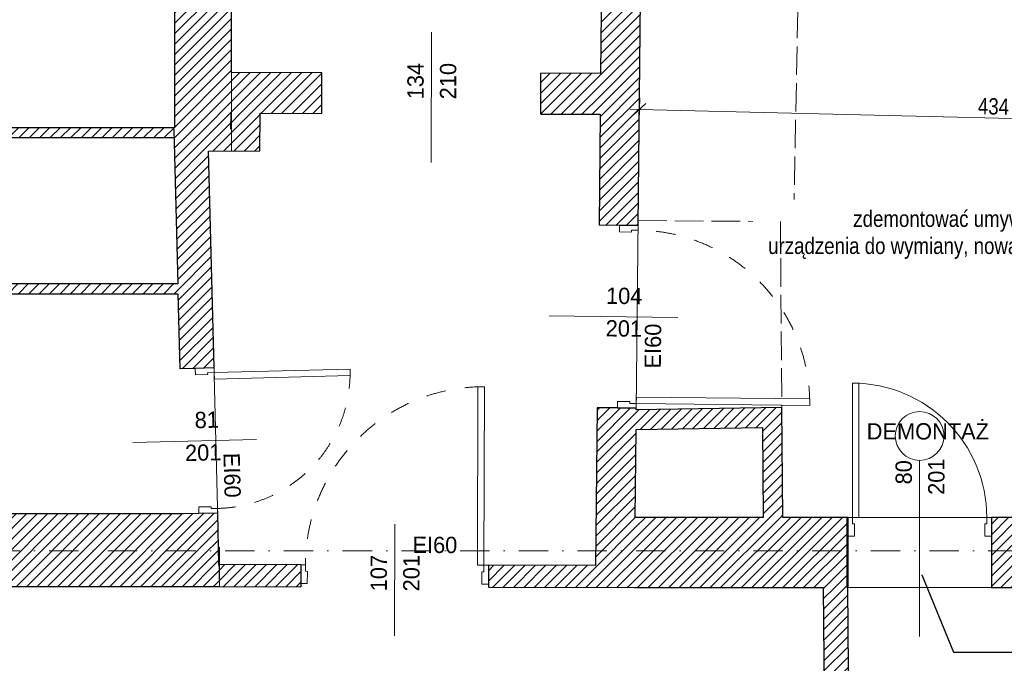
# Model space of a CAD drawing. Header units: millimetres. Extents: x 172139 to 266886, y 98118 to 138225.
# Tile 43 of 123: x 204015 to 210056, y 114683 to 118631. Entities that reach past the tile are written whole.
import ezdxf
from ezdxf.enums import TextEntityAlignment as Align

# ---------------------------------------------------------------- set-up
doc = ezdxf.new("R2010")
doc.units = ezdxf.units.MM
doc.header["$MEASUREMENT"] = 0
for name, pattern in [('Krawędzie ukryte', [225, 175, -50]), ('Kropki i Kreski', [360, 180, -90, 0, -90]), ('Przerywana', [240, 120, -120]), ('Wipeout_Contour', [1000, 0, -1000])]:
    doc.linetypes.add(name, pattern=pattern)
for name, color, linetype in [('Drzwi ArchiCAD', 7, 'Continuous'), ('Konstrukcja - Siatki mod', 7, 'Continuous'), ('KR_INW', 7, 'Continuous'), ('NAPIS_SODON', 7, 'Continuous'), ('PRZEBUDOWA_WYBURZENIA_DZIAŁOWE', 7, 'Continuous'), ('PRZEBUDOWA_WYBURZENIA_OPIS', 7, 'Continuous'), ('Znaczniki drzwi ArchiCADa', 7, 'Continuous')]:
    doc.layers.add(name, color=color, linetype=linetype)
for name, color, linetype, lineweight in [('Drzwi ArchiCAD_Nr_pióra__1', 7, 'Continuous', 13), ('Drzwi ArchiCAD_Nr_pióra__27', 7, 'Continuous', 25), ('KR_INW_Nr_pióra__1', 7, 'Continuous', 13), ('KR_INW_Nr_pióra__101', 252, 'Continuous', 5), ('KR_INW_Nr_pióra__27', 7, 'Continuous', 25), ('NAPIS_SODON_Nr_pióra__121', 255, 'Continuous', 0), ('PRZEBUDOWA_WYBURZENIA_DZIAŁOWE_Nr_pióra__27', 7, 'Continuous', 25), ('PRZEBUDOWA_WYBURZENIA_OPIS_Nr_pióra__1', 7, 'Continuous', 13), ('STREFA_WYBURZENIA_Nr_pióra__121', 255, 'Continuous', 0), ('Znaczniki drzwi ArchiCADa_Nr_pióra__7', 7, 'Continuous', 13)]:
    doc.layers.add(name, color=color, linetype=linetype, lineweight=lineweight)
for name, color, linetype, lineweight, true_color in [('Drzwi ArchiCAD_Nr_pióra__20', 7, 'Continuous', 13, 0xb00000), ('Konstrukcja - Siatki mod_Nr_pióra__48', 7, 'Continuous', 15, 0xa80f02), ('PRZEBUDOWA_WYBURZENIA_DZIAŁOWE_Nr_pióra__48', 7, 'Continuous', 15, 0xa80f02), ('PRZEBUDOWA_WYBURZENIA_OPIS_Nr_pióra__20', 7, 'Continuous', 13, 0xb00000), ('Znaczniki drzwi ArchiCADa_Nr_pióra__20', 7, 'Continuous', 13, 0xb00000), ('Znaczniki drzwi ArchiCADa_Nr_pióra__48', 7, 'Continuous', 15, 0xa80f02)]:
    doc.layers.add(name, color=color, linetype=linetype, lineweight=lineweight, true_color=true_color)
doc.styles.add('GENERATED_STYLE_1', font='txt')
doc.linetypes.add('X', pattern='A,0,[1,20231130_A.01.3_WYBURZENIA1.Shx,S=2.380952,R=0,X=0,Y=0],-300,0', length=300)
doc.dimstyles.new('GENERATED_STYLE__1', dxfattribs={"dimtxt": 100, "dimasz": 71.25, "dimexe": 0.18, "dimexo": 0, "dimgap": 0.09, "dimtad": 1, "dimdec": 0, "dimlfac": 0.1, "dimzin": 0, "dimdsep": 46, "dimtxsty": 'GENERATED_STYLE_1', "dimblk": 'ARROWHEAD_6', "dimblk1": 'ARROWHEAD_6', "dimblk2": 'ARROWHEAD_6', "dimcen": 0.09, "dimclrd": 256, "dimclre": 256, "dimclrt": 256, "dimadec": 1, "dimazin": 0, "dimtfac": 1, "dimtdec": 4, "dimtmove": 0, "dimatfit": 3, "dimfxl": 0, "dimtolj": 1, "dimtzin": 0, "dimarcsym": 0})
doc.dimstyles.new('GENERATED_STYLE__2', dxfattribs={"dimtxt": 100, "dimasz": 71.25, "dimexe": 0.18, "dimexo": 0, "dimgap": 0.09, "dimtad": 1, "dimtih": 1, "dimtoh": 1, "dimdec": 0, "dimlfac": 0.1, "dimzin": 0, "dimdsep": 46, "dimtxsty": 'GENERATED_STYLE_1', "dimblk": 'ARROWHEAD_6', "dimblk1": 'ARROWHEAD_6', "dimblk2": 'ARROWHEAD_6', "dimcen": 0.09, "dimclrd": 256, "dimclre": 256, "dimclrt": 256, "dimadec": 1, "dimazin": 0, "dimtfac": 1, "dimtdec": 4, "dimtmove": 0, "dimatfit": 3, "dimfxl": 0, "dimtolj": 1, "dimtzin": 0, "dimarcsym": 0})
doc.dimstyles.new('GENERATED_STYLE__3', dxfattribs={"dimtxt": 0.18, "dimasz": 91.2, "dimexe": 0.18, "dimexo": 0.0625, "dimgap": 0.09, "dimtad": 0, "dimtih": 1, "dimtoh": 1, "dimdec": 4, "dimzin": 0, "dimdsep": 46, "dimcen": 0.09, "dimadec": 0, "dimazin": 0, "dimtfac": 1, "dimtdec": 4, "dimtmove": 0, "dimatfit": 3, "dimldrblk": 'ARROWHEAD_5', "dimfxl": 0, "dimtolj": 1, "dimtzin": 0, "dimarcsym": 0})
pattern_1 = [(45, (0, 0), (-31.819804, 31.819804), [])]

# ---------------------------------------------------------------- blocks, each defined once
blk = doc.blocks.new('Strop_2', base_point=(188316, 115154.1))
at = {"layer": 'NAPIS_SODON_Nr_pióra__121', "linetype": 'Continuous', "flags": 128}
blk.add_lwpolyline([(188316, 115154.1), (204667.3, 115154.1), (205241.5, 115154.1), (205242.2, 115154.1), (205242.2, 115394.1), (205241.5, 115154.1), (205174.5, 117823.2), (205315.4, 117824.8), (205315.4, 121145.6), (224463.2, 121145.6)], dxfattribs=at)
blk = doc.blocks.new('Ściana_9', base_point=(209110.2, 113397.6))
at = {"layer": 'KR_INW_Nr_pióra__101', "linetype": 'Continuous'}
h = blk.add_hatch(dxfattribs=at)
h.set_pattern_fill('Cegła_licówka', color=256, style=0, pattern_type=2)
h.set_pattern_definition(pattern_1)
h.paths.add_polyline_path([(209110.2, 113397.6), (209095, 115147.1), (208945, 115147.1), (208960.2, 113397.6)])
at = {"layer": 'KR_INW_Nr_pióra__27', "linetype": 'Continuous', "flags": 128}
for points in [[(208945, 115147.1), (208960.2, 113397.6)], [(209110.2, 113397.6), (209095, 115147.1)]]:
    blk.add_lwpolyline(points, dxfattribs=at)
blk = doc.blocks.new('Ściana_16', base_point=(207790.9, 115577.1))
at = {"layer": 'KR_INW_Nr_pióra__101', "linetype": 'Continuous'}
h = blk.add_hatch(dxfattribs=at)
h.set_pattern_fill('Cegła_licówka', color=256, style=0, pattern_type=2)
h.set_pattern_definition(pattern_1)
h.paths.add_polyline_path([(207786.4, 115147.1), (209091.2, 115147.1), (209091.2, 115577.1), (207790.9, 115577.1)])
at = {"layer": 'KR_INW_Nr_pióra__27', "linetype": 'Continuous', "flags": 128}
for points in [[(208577.2, 115577.1), (207790.9, 115577.1)], [(209091.2, 115577.1), (208697.2, 115577.1)], [(209091.2, 115147.1), (209091.2, 115577.1)], [(207786.4, 115147.1), (208945, 115147.1)]]:
    blk.add_lwpolyline(points, dxfattribs=at)
blk = doc.blocks.new('Drzwi 19_10')
at = {"layer": 'Drzwi ArchiCAD_Nr_pióra__1', "linetype": 'Continuous'}
for p, q in [((492, 0), (492, 1064)), ((492, 1064), (532, 1064)), ((532, 1064), (532, 0)), ((-532, 0), (-560, 0)), ((-560, 0), (-560, -115)), ((-532, -40), (-532, 0)), ((532, 0), (492, 0)), ((560, 0), (532, 0)), ((532, 0), (532, -40)), ((560, -115), (560, 0)), ((-520, -40), (-532, -40)), ((-520, -115), (-520, -40)), ((532, -40), (520, -40)), ((520, -40), (520, -115)), ((-560, -115), (-520, -115)), ((520, -115), (560, -115))]:
    blk.add_line(p, q, dxfattribs=at)
at = {"layer": 'Drzwi ArchiCAD_Nr_pióra__1', "linetype": 'Przerywana'}
blk.add_arc((532, 0), 1064, 90, 180, dxfattribs=at)
at = {"layer": 'Drzwi ArchiCAD_Nr_pióra__27', "linetype": 'Continuous'}
for p, q in [((-560, 0), (-560, -115)), ((560, 0), (560, -115))]:
    blk.add_line(p, q, dxfattribs=at)
blk = doc.blocks.new('Znacznik Wym 19_10')
at = {"layer": 'Znaczniki drzwi ArchiCADa_Nr_pióra__20', "linetype": 'Continuous'}
blk.add_line((0, 250), (0, -540), dxfattribs=at)
at = {"layer": 'Znaczniki drzwi ArchiCADa_Nr_pióra__7', "style": 'GENERATED_STYLE_1'}
for tag, rotation, p in [('AC_MarkerText_2', 90, (-17.6, -161.3)), ('AC_MarkerText_3', 90, (182.4, -161.3)), ('AC_MarkerText_5', 180, (346, 208.9))]:
    blk.add_attdef(tag, text='', height=100, rotation=rotation, dxfattribs=at).set_placement(p, align=Align.BOTTOM_LEFT)
blk = doc.blocks.new('Ściana_26', base_point=(207854.6, 121675.6))
at = {"layer": 'KR_INW_Nr_pióra__101', "linetype": 'Continuous'}
h = blk.add_hatch(dxfattribs=at)
h.set_pattern_fill('Cegła_licówka', color=256, style=0, pattern_type=2)
h.set_pattern_definition(pattern_1)
h.paths.add_polyline_path([(207609, 121145.6), (207569.6, 117369.8), (207694.6, 117368.5), (207809.6, 117367.3), (207849, 121145.6)])
h = blk.add_hatch(dxfattribs=at)
h.set_pattern_fill('Cegła_licówka', color=256, style=0, pattern_type=2)
h.set_pattern_definition(pattern_1)
h.paths.add_polyline_path([(207557.9, 116249.9), (207547.8, 115282.2), (207786.4, 115146.6), (207797.9, 116247.4), (207682.9, 116248.6)])
at = {"layer": 'KR_INW_Nr_pióra__27', "linetype": 'Continuous'}
for p, q in [((207694.6, 117368.5), (207569.6, 117369.8)), ((207809.6, 117367.3), (207694.6, 117368.5)), ((207682.9, 116248.6), (207557.9, 116249.9)), ((207797.9, 116247.4), (207682.9, 116248.6))]:
    blk.add_line(p, q, dxfattribs=at)
at = {"layer": 'KR_INW_Nr_pióra__27', "linetype": 'Continuous', "flags": 128}
for points in [[(207609, 121145.6), (207579.3, 118300.8)], [(207809.6, 117367.3), (207849, 121145.6)], [(207576.7, 118050.8), (207569.6, 117369.8)], [(207557.9, 116249.9), (207547.8, 115282.2)], [(207797.8, 116236.5), (207797.9, 116247.4)], [(207790.9, 115577.1), (207796.5, 116116.5)], [(207786.4, 115146.6), (207786.4, 115147.1)]]:
    blk.add_lwpolyline(points, dxfattribs=at)
at = {"layer": 'Drzwi ArchiCAD', "linetype": 'Continuous', "zscale": 1000, "rotation": 269.4014883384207}
blk.add_blockref('Drzwi 19_10', (207803.7, 116807.3), dxfattribs=at)
at = {"layer": 'Znaczniki drzwi ArchiCADa', "color": 14, "lineweight": 13, "true_color": 0xb00000}
ref = blk.add_blockref('Znacznik Wym 19_10', (207803.7, 116807.3), dxfattribs=dict(at, rotation=269.4014883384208))
ref.add_attrib('AC_MarkerText_2', '104', dxfattribs={"layer": 'Znaczniki drzwi ArchiCADa_Nr_pióra__7', "color": 7, "height": 100, "rotation": 359.40149, "style": 'GENERATED_STYLE_1'}).set_placement((207611.9, 116857.6), align=Align.BOTTOM_LEFT)
ref.add_attrib('AC_MarkerText_3', '201', dxfattribs={"layer": 'Znaczniki drzwi ArchiCADa_Nr_pióra__7', "color": 7, "height": 100, "rotation": 359.40149, "style": 'GENERATED_STYLE_1'}).set_placement((207609.8, 116657.7), align=Align.BOTTOM_LEFT)
ref.add_attrib('AC_MarkerText_5', 'EI60', dxfattribs={"layer": 'Znaczniki drzwi ArchiCADa_Nr_pióra__7', "color": 7, "height": 100, "rotation": 89.40149, "style": 'GENERATED_STYLE_1'}).set_placement((207978.4, 116490.2), align=Align.BOTTOM_LEFT)
blk = doc.blocks.new('Ściana_27', base_point=(207797.8, 116236.5))
at = {"layer": 'KR_INW_Nr_pióra__101', "linetype": 'Continuous'}
h = blk.add_hatch(dxfattribs=at)
h.set_pattern_fill('Cegła_licówka', color=256, style=0, pattern_type=2)
h.set_pattern_definition(pattern_1)
h.paths.add_polyline_path([(207796.5, 116116.5), (208572.7, 116129.9), (208691.7, 116252), (207797.8, 116236.5)])
at = {"layer": 'KR_INW_Nr_pióra__27', "linetype": 'Continuous', "flags": 128}
for points in [[(208691.7, 116252), (207797.8, 116236.5)], [(207796.5, 116116.5), (208572.7, 116129.9)]]:
    blk.add_lwpolyline(points, dxfattribs=at)
blk = doc.blocks.new('Ściana_28', base_point=(208691.7, 116252))
at = {"layer": 'KR_INW_Nr_pióra__101', "linetype": 'Continuous'}
h = blk.add_hatch(dxfattribs=at)
h.set_pattern_fill('Cegła_licówka', color=256, style=0, pattern_type=2)
h.set_pattern_definition(pattern_1)
h.paths.add_polyline_path([(208572.7, 116129.9), (208577.2, 115577.1), (208697.2, 115577.1), (208691.7, 116252)])
at = {"layer": 'KR_INW_Nr_pióra__27', "linetype": 'Continuous', "flags": 128}
for points in [[(208697.2, 115577.1), (208691.7, 116252)], [(208572.7, 116129.9), (208577.2, 115577.1)]]:
    blk.add_lwpolyline(points, dxfattribs=at)
blk = doc.blocks.new('Drzwi 19_17')
at = {"layer": 'Drzwi ArchiCAD_Nr_pióra__1', "linetype": 'Continuous'}
for p, q in [((507.7, 0), (507.7, 1095.3)), ((507.7, 1095.3), (547.7, 1095.3)), ((547.7, 1095.3), (547.7, 0)), ((-547.7, 0), (-575.7, 0)), ((-575.7, 0), (-575.7, -115)), ((-547.7, -40), (-547.7, 0)), ((547.7, 0), (507.7, 0)), ((575.7, 0), (547.7, 0)), ((547.7, 0), (547.7, -40)), ((575.7, -115), (575.7, 0)), ((-535.7, -40), (-547.7, -40)), ((-535.7, -115), (-535.7, -40)), ((547.7, -40), (535.7, -40)), ((535.7, -40), (535.7, -115)), ((-575.7, -115), (-535.7, -115)), ((535.7, -115), (575.7, -115))]:
    blk.add_line(p, q, dxfattribs=at)
at = {"layer": 'Drzwi ArchiCAD_Nr_pióra__1', "linetype": 'Przerywana'}
blk.add_arc((547.7, 0), 1095.3, 90, 180, dxfattribs=at)
at = {"layer": 'Drzwi ArchiCAD_Nr_pióra__27', "linetype": 'Continuous'}
for p, q in [((-575.7, 0), (-575.7, -115)), ((575.7, 0), (575.7, -115))]:
    blk.add_line(p, q, dxfattribs=at)
blk = doc.blocks.new('Znacznik Wym 19_11')
at = {"layer": 'Znaczniki drzwi ArchiCADa_Nr_pióra__20', "linetype": 'Continuous'}
blk.add_line((0, -385), (0, 300), dxfattribs=at)
at = {"layer": 'Znaczniki drzwi ArchiCADa_Nr_pióra__7', "style": 'GENERATED_STYLE_1'}
for tag, rotation, p in [('AC_MarkerText_3', 270, (-182.4, 87.7)), ('AC_MarkerText_2', 270, (17.6, 87.7)), ('AC_MarkerText_5', 180, (-108.8, -117.9))]:
    blk.add_attdef(tag, text='', height=100, rotation=rotation, dxfattribs=at).set_placement(p, align=Align.BOTTOM_LEFT)
blk = doc.blocks.new('Ściana_38', base_point=(207787.8, 115281.6))
at = {"layer": 'KR_INW_Nr_pióra__101', "linetype": 'Continuous'}
h = blk.add_hatch(dxfattribs=at)
h.set_pattern_fill('Cegła_licówka', color=256, style=0, pattern_type=2)
h.set_pattern_definition(pattern_1)
h.paths.add_polyline_path([(205238.1, 115288.1), (205241.5, 115153.1), (205739.9, 115151.8), (205740, 115171.8), (205740.3, 115286.8)])
h = blk.add_hatch(dxfattribs=at)
h.set_pattern_fill('Cegła_licówka', color=256, style=0, pattern_type=2)
h.set_pattern_definition(pattern_1)
h.paths.add_polyline_path([(206891.3, 115148.8), (207786.4, 115146.6), (207547.8, 115282.2), (206891.6, 115283.8), (206891.3, 115168.8)])
at = {"layer": 'KR_INW_Nr_pióra__27', "linetype": 'Continuous'}
for p, q in [((205740.3, 115286.8), (205740, 115171.8)), ((206891.6, 115283.8), (206891.3, 115168.8)), ((205740, 115171.8), (205739.9, 115151.8)), ((206891.3, 115168.8), (206891.3, 115148.8))]:
    blk.add_line(p, q, dxfattribs=at)
at = {"layer": 'KR_INW_Nr_pióra__27', "linetype": 'Continuous', "flags": 128}
for points in [[(205740.3, 115286.8), (205238.1, 115288.1)], [(207547.8, 115282.2), (206891.6, 115283.8)], [(205241.5, 115153.1), (205739.9, 115151.8)], [(206891.3, 115148.8), (207786.4, 115146.6)]]:
    blk.add_lwpolyline(points, dxfattribs=at)
at = {"layer": 'Drzwi ArchiCAD', "linetype": 'Continuous', "zscale": 1000, "rotation": 359.853664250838}
blk.add_blockref('Drzwi 19_17', (206315.9, 115285.3), dxfattribs=at)
at = {"layer": 'Znaczniki drzwi ArchiCADa', "color": 14, "lineweight": 13, "true_color": 0xb00000}
ref = blk.add_blockref('Znacznik Wym 19_11', (206315.6, 115150.3), dxfattribs=dict(at, rotation=179.853664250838))
ref.add_attrib('AC_MarkerText_2', '107', dxfattribs={"layer": 'Znaczniki drzwi ArchiCADa_Nr_pióra__7', "color": 7, "height": 100, "rotation": 89.85366, "style": 'GENERATED_STYLE_1'}).set_placement((206297.8, 115124), align=Align.BOTTOM_LEFT)
ref.add_attrib('AC_MarkerText_3', '201', dxfattribs={"layer": 'Znaczniki drzwi ArchiCADa_Nr_pióra__7', "color": 7, "height": 100, "rotation": 89.85366, "style": 'GENERATED_STYLE_1'}).set_placement((206497.8, 115123.5), align=Align.BOTTOM_LEFT)
ref.add_attrib('AC_MarkerText_5', 'EI60', dxfattribs={"layer": 'Znaczniki drzwi ArchiCADa_Nr_pióra__7', "color": 7, "height": 100, "rotation": 359.85366, "style": 'GENERATED_STYLE_1'}).set_placement((206424.8, 115329.3), align=Align.BOTTOM_LEFT)
blk = doc.blocks.new('Drzwi 19_18')
at = {"layer": 'Drzwi ArchiCAD_Nr_pióra__1', "linetype": 'Continuous'}
for p, q in [((377, 0), (377, 834)), ((377, 834), (417, 834)), ((417, 834), (417, 0)), ((-417, 0), (-445, 0)), ((-445, 0), (-445, -115)), ((-417, -40), (-417, 0)), ((417, 0), (377, 0)), ((445, 0), (417, 0)), ((417, 0), (417, -40)), ((445, -115), (445, 0)), ((-405, -40), (-417, -40)), ((-405, -115), (-405, -40)), ((417, -40), (405, -40)), ((405, -40), (405, -115)), ((-445, -115), (-405, -115)), ((405, -115), (445, -115))]:
    blk.add_line(p, q, dxfattribs=at)
at = {"layer": 'Drzwi ArchiCAD_Nr_pióra__1', "linetype": 'Przerywana'}
blk.add_arc((417, 0), 834, 90, 180, dxfattribs=at)
at = {"layer": 'Drzwi ArchiCAD_Nr_pióra__27', "linetype": 'Continuous'}
for p, q in [((-445, 0), (-445, -115)), ((445, 0), (445, -115))]:
    blk.add_line(p, q, dxfattribs=at)
blk = doc.blocks.new('Znacznik Wym 19_12')
at = {"layer": 'Znaczniki drzwi ArchiCADa_Nr_pióra__20', "linetype": 'Continuous'}
blk.add_line((0, -460), (0, 300), dxfattribs=at)
at = {"layer": 'Znaczniki drzwi ArchiCADa_Nr_pióra__7', "style": 'GENERATED_STYLE_1'}
for tag, rotation, p in [('AC_MarkerText_3', 270, (-182.4, 12.7)), ('AC_MarkerText_2', 270, (17.6, -51.3)), ('AC_MarkerText_5', 180, (-108.8, -192.9))]:
    blk.add_attdef(tag, text='', height=100, rotation=rotation, dxfattribs=at).set_placement(p, align=Align.BOTTOM_LEFT)
blk = doc.blocks.new('Ściana_39', base_point=(205241.5, 115154.1))
at = {"layer": 'KR_INW_Nr_pióra__101', "linetype": 'Continuous'}
h = blk.add_hatch(dxfattribs=at)
h.set_pattern_fill('Cegła_licówka', color=256, style=0, pattern_type=2)
h.set_pattern_definition(pattern_1)
h.paths.add_polyline_path([(204961.2, 117955.8), (204998, 116488.8), (205092.9, 116491.2), (205207.9, 116494.1), (205174.5, 117823.2)])
h = blk.add_hatch(dxfattribs=at)
h.set_pattern_fill('Cegła_licówka', color=256, style=0, pattern_type=2)
h.set_pattern_definition(pattern_1)
h.paths.add_polyline_path([(205020.3, 115599.1), (205241.5, 115154.1), (205230.2, 115604.4), (205115.2, 115601.5)])
at = {"layer": 'KR_INW_Nr_pióra__27', "linetype": 'Continuous'}
for p, q in [((205092.9, 116491.2), (204998, 116488.8)), ((205207.9, 116494.1), (205092.9, 116491.2)), ((205115.2, 115601.5), (205020.3, 115599.1)), ((205230.2, 115604.4), (205115.2, 115601.5))]:
    blk.add_line(p, q, dxfattribs=at)
at = {"layer": 'KR_INW_Nr_pióra__27', "linetype": 'Continuous', "flags": 128}
for points in [[(204961.2, 117955.8), (204984.9, 117009.3)], [(205207.9, 116494.1), (205174.5, 117823.2)], [(204986.4, 116949.3), (204998, 116488.8)], [(205238.1, 115288.1), (205230.2, 115604.4)]]:
    blk.add_lwpolyline(points, dxfattribs=at)
at = {"layer": 'Drzwi ArchiCAD', "linetype": 'Continuous', "xscale": -1, "zscale": 1000, "rotation": 271.4370552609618}
blk.add_blockref('Drzwi 19_18', (205219, 116049.2), dxfattribs=at)
at = {"layer": 'Znaczniki drzwi ArchiCADa', "color": 14, "lineweight": 13, "true_color": 0xb00000}
ref = blk.add_blockref('Znacznik Wym 19_12', (205009.1, 116044), dxfattribs=dict(at, rotation=91.43705526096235))
ref.add_attrib('AC_MarkerText_2', '81', dxfattribs={"layer": 'Znaczniki drzwi ArchiCADa_Nr_pióra__7', "color": 7, "height": 100, "rotation": 1.43706, "style": 'GENERATED_STYLE_1'}).set_placement((205090.6, 116094.3), align=Align.BOTTOM_LEFT)
ref.add_attrib('AC_MarkerText_3', '201', dxfattribs={"layer": 'Znaczniki drzwi ArchiCADa_Nr_pióra__7', "color": 7, "height": 100, "rotation": 1.43706, "style": 'GENERATED_STYLE_1'}).set_placement((205031.7, 115892.8), align=Align.BOTTOM_LEFT)
ref.add_attrib('AC_MarkerText_5', 'EI60', dxfattribs={"layer": 'Znaczniki drzwi ArchiCADa_Nr_pióra__7', "color": 7, "height": 100, "rotation": 271.43706, "style": 'GENERATED_STYLE_1'}).set_placement((205235.3, 115971.5), align=Align.BOTTOM_LEFT)
blk = doc.blocks.new('Ściana_40', base_point=(205174.5, 117823.2))
at = {"layer": 'KR_INW_Nr_pióra__101', "linetype": 'Continuous'}
h = blk.add_hatch(dxfattribs=at)
h.set_pattern_fill('Cegła_licówka', color=256, style=0, pattern_type=2)
h.set_pattern_definition(pattern_1)
h.paths.add_polyline_path([(205174.5, 117823.2), (205488.8, 117826.7), (205309.6, 117959.7), (204961.2, 117955.8)])
at = {"layer": 'KR_INW_Nr_pióra__27', "linetype": 'Continuous', "flags": 128}
for points in [[(204965.4, 117955.8), (204961.2, 117955.8)], [(205174.5, 117823.2), (205488.8, 117826.7)]]:
    blk.add_lwpolyline(points, dxfattribs=at)
blk = doc.blocks.new('Ściana_41', base_point=(205488.8, 117826.7))
at = {"layer": 'KR_INW_Nr_pióra__101', "linetype": 'Continuous'}
h = blk.add_hatch(dxfattribs=at)
h.set_pattern_fill('Cegła_licówka', color=256, style=0, pattern_type=2)
h.set_pattern_definition(pattern_1)
h.paths.add_polyline_path([(205488.8, 117826.7), (205490.2, 118056.6), (205310.2, 118057.1), (205309.6, 117959.7)])
at = {"layer": 'KR_INW_Nr_pióra__27', "linetype": 'Continuous', "flags": 128}
for points in [[(205310.2, 118057.1), (205309.6, 117959.7)], [(205315.4, 118057.1), (205310.2, 118057.1)], [(205488.8, 117826.7), (205490.2, 118056.6)]]:
    blk.add_lwpolyline(points, dxfattribs=at)
blk = doc.blocks.new('Znacznik Wym 19_18')
at = {"layer": 'Znaczniki drzwi ArchiCADa_Nr_pióra__20', "linetype": 'Continuous'}
blk.add_line((0, 250), (0, -550), dxfattribs=at)
at = {"layer": 'Znaczniki drzwi ArchiCADa_Nr_pióra__7', "style": 'GENERATED_STYLE_1'}
for tag, p in [('AC_MarkerText_2', (-17.6, -161.4)), ('AC_MarkerText_3', (182.4, -161.3))]:
    blk.add_attdef(tag, text='', height=100, rotation=90, dxfattribs=at).set_placement(p, align=Align.BOTTOM_LEFT)
blk = doc.blocks.new('Ściana_42', base_point=(205315.4, 118057.1))
at = {"layer": 'KR_INW_Nr_pióra__101', "linetype": 'Continuous'}
h = blk.add_hatch(dxfattribs=at)
h.set_pattern_fill('Cegła_licówka', color=256, style=0, pattern_type=2)
h.set_pattern_definition(pattern_1)
h.paths.add_polyline_path([(205315.4, 118057.1), (205869.3, 118055.5), (205870, 118305.5), (205315.4, 118307.1)])
h = blk.add_hatch(dxfattribs=at)
h.set_pattern_fill('Cegła_licówka', color=256, style=0, pattern_type=2)
h.set_pattern_definition(pattern_1)
h.paths.add_polyline_path([(207212.3, 118051.8), (207576.7, 118050.8), (207579.3, 118300.8), (207213, 118301.8)])
at = {"layer": 'KR_INW_Nr_pióra__27', "linetype": 'Continuous'}
for p, q in [((205869.3, 118055.5), (205870, 118305.5)), ((207212.3, 118051.8), (207213, 118301.8))]:
    blk.add_line(p, q, dxfattribs=at)
at = {"layer": 'KR_INW_Nr_pióra__27', "linetype": 'Continuous', "flags": 128}
for points in [[(205870, 118305.5), (205315.4, 118307.1)], [(207579.3, 118300.8), (207213, 118301.8)], [(205490.2, 118056.6), (205869.3, 118055.5)], [(207212.3, 118051.8), (207576.7, 118050.8)]]:
    blk.add_lwpolyline(points, dxfattribs=at)
at = {"layer": 'Znaczniki drzwi ArchiCADa', "color": 14, "lineweight": 13, "true_color": 0xb00000}
ref = blk.add_blockref('Znacznik Wym 19_18', (206541.5, 118303.7), dxfattribs=dict(at, rotation=359.8417408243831))
ref.add_attrib('AC_MarkerText_2', '134', dxfattribs={"layer": 'Znaczniki drzwi ArchiCADa_Nr_pióra__7', "color": 7, "height": 100, "rotation": 89.84174, "style": 'GENERATED_STYLE_1'}).set_placement((206523.3, 118142.3), align=Align.BOTTOM_LEFT)
ref.add_attrib('AC_MarkerText_3', '210', dxfattribs={"layer": 'Znaczniki drzwi ArchiCADa_Nr_pióra__7', "color": 7, "height": 100, "rotation": 89.84174, "style": 'GENERATED_STYLE_1'}).set_placement((206723.3, 118141.8), align=Align.BOTTOM_LEFT)
blk = doc.blocks.new('Ściana_43', base_point=(205315.4, 117824.8))
at = {"layer": 'KR_INW_Nr_pióra__101', "linetype": 'Continuous'}
h = blk.add_hatch(dxfattribs=at)
h.set_pattern_fill('Cegła_licówka', color=256, style=0, pattern_type=2)
h.set_pattern_definition(pattern_1)
h.paths.add_polyline_path([(205315.4, 117959.8), (205315.4, 121145.6), (204965.4, 121145.6), (204965.4, 117955.8)])
at = {"layer": 'KR_INW_Nr_pióra__27', "linetype": 'Continuous', "flags": 128}
for points in [[(204965.4, 121145.6), (204965.4, 117967.4)], [(205315.4, 118307.1), (205315.4, 121145.6)], [(205315.4, 117959.8), (205315.4, 118057.1)]]:
    blk.add_lwpolyline(points, dxfattribs=at)
blk = doc.blocks.new('Ściana_44', base_point=(205241.5, 115154.1))
at = {"layer": 'KR_INW_Nr_pióra__101', "linetype": 'Continuous'}
h = blk.add_hatch(dxfattribs=at)
h.set_pattern_fill('Cegła_licówka', color=256, style=0, pattern_type=2)
h.set_pattern_definition(pattern_1)
h.paths.add_polyline_path([(201698.7, 115599.1), (201698.7, 115299.1), (201698.7, 115184.1), (201698.7, 115154.1), (205241.5, 115154.1), (205020.3, 115599.1)])
at = {"layer": 'KR_INW_Nr_pióra__27', "linetype": 'Continuous', "flags": 128}
for points in [[(205020.3, 115599.1), (203330.3, 115599.1)], [(201698.7, 115154.1), (205241.5, 115154.1)]]:
    blk.add_lwpolyline(points, dxfattribs=at)
blk = doc.blocks.new('Ściana_112', base_point=(202057.9, 117967.4))
at = {"layer": 'KR_INW_Nr_pióra__101', "linetype": 'Continuous'}
h = blk.add_hatch(dxfattribs=at)
h.set_pattern_fill('Cegła_licówka', color=256, style=0, pattern_type=2)
h.set_pattern_definition(pattern_1)
h.paths.add_polyline_path([(202117.9, 117907.4), (204965.4, 117907.4), (204965.4, 117967.4), (202057.9, 117967.4)])
at = {"layer": 'KR_INW_Nr_pióra__27', "linetype": 'Continuous', "flags": 128}
for points in [[(204965.4, 117967.4), (202057.9, 117967.4)], [(202117.9, 117907.4), (204965.4, 117907.4)]]:
    blk.add_lwpolyline(points, dxfattribs=at)
blk = doc.blocks.new('Ściana_113', base_point=(202057.9, 117009.3))
at = {"layer": 'KR_INW_Nr_pióra__101', "linetype": 'Continuous'}
h = blk.add_hatch(dxfattribs=at)
h.set_pattern_fill('Cegła_licówka', color=256, style=0, pattern_type=2)
h.set_pattern_definition(pattern_1)
h.paths.add_polyline_path([(202117.9, 116949.3), (204986.4, 116949.3), (204984.9, 117009.3), (202117.9, 117009.3)])
at = {"layer": 'KR_INW_Nr_pióra__27', "linetype": 'Continuous', "flags": 128}
for points in [[(204984.9, 117009.3), (202117.9, 117009.3)], [(202117.9, 116949.3), (203214.7, 116949.3)], [(203330.3, 116949.3), (204986.4, 116949.3)]]:
    blk.add_lwpolyline(points, dxfattribs=at)
blk = doc.blocks.new('Drzwi 19_42')
at = {"layer": 'Drzwi ArchiCAD_Nr_pióra__20', "linetype": 'Continuous'}
for p, q in [((372, 0), (372, 824)), ((372, 824), (412, 824)), ((412, 824), (412, 0)), ((-412, 0), (-440, 0)), ((-440, 0), (-440, -115)), ((-440, 0), (-440, -115)), ((-412, -40), (-412, 0)), ((412, 0), (372, 0)), ((440, 0), (412, 0)), ((412, 0), (412, -40)), ((440, -115), (440, 0)), ((440, 0), (440, -115)), ((-400, -40), (-412, -40)), ((-400, -115), (-400, -40)), ((412, -40), (400, -40)), ((400, -40), (400, -115)), ((-440, -115), (-400, -115)), ((400, -115), (440, -115))]:
    blk.add_line(p, q, dxfattribs=at)
blk.add_arc((412, 0), 824, 90, 180, dxfattribs=at)
blk = doc.blocks.new('Znacznik Wym 19_27')
at = {"layer": 'Znaczniki drzwi ArchiCADa_Nr_pióra__20', "linetype": 'Continuous'}
blk.add_line((0, 350), (0, -730), dxfattribs=at)
at = {"layer": 'Znaczniki drzwi ArchiCADa_Nr_pióra__48', "linetype": 'Continuous'}
for start, end in [(0, 180), (180, 0)]:
    blk.add_arc((0, 500), 150, start, end, dxfattribs=at)
at = {"layer": 'Znaczniki drzwi ArchiCADa_Nr_pióra__7', "style": 'GENERATED_STYLE_1'}
for tag, p in [('AC_MarkerText_2', (-17.6, 202.7)), ('AC_MarkerText_3', (182.4, 138.7))]:
    blk.add_attdef(tag, text='', height=100, rotation=90, dxfattribs=at).set_placement(p, align=Align.BOTTOM_LEFT)
blk.add_attdef('AC_WIDO_ID', text='', height=100, dxfattribs=at).set_placement((-324.7, 448.3), align=Align.BOTTOM_LEFT)
blk = doc.blocks.new('Ściana_123', base_point=(209091.2, 115577.1))
at = {"layer": 'PRZEBUDOWA_WYBURZENIA_DZIAŁOWE_Nr_pióra__48', "linetype": 'Continuous'}
h = blk.add_hatch(dxfattribs=at)
h.set_pattern_fill('Cegła_licówka', color=256, style=0, pattern_type=2)
h.set_pattern_definition(pattern_1)
h.paths.add_polyline_path([(209091.2, 115577.1), (209091.2, 115147.1), (209096.4, 115147.1), (209096.4, 115462.1), (209096.4, 115577.1)])
at = {"layer": 'PRZEBUDOWA_WYBURZENIA_DZIAŁOWE_Nr_pióra__27', "linetype": 'X'}
for p, q in [((209096.4, 115577.1), (209096.4, 115462.1)), ((209976.4, 115577.1), (209976.4, 115462.1)), ((209096.4, 115462.1), (209096.4, 115147.1)), ((209976.4, 115462.1), (209976.4, 115147.1))]:
    blk.add_line(p, q, dxfattribs=at)
at = {"layer": 'PRZEBUDOWA_WYBURZENIA_DZIAŁOWE_Nr_pióra__27', "linetype": 'X', "flags": 128}
for points in [[(209096.4, 115577.1), (209091.2, 115577.1)], [(209091.2, 115577.1), (209091.2, 115147.1)], [(209091.2, 115147.1), (209096.4, 115147.1)]]:
    blk.add_lwpolyline(points, dxfattribs=at)
at = {"layer": 'Drzwi ArchiCAD_Nr_pióra__20', "linetype": 'Continuous', "xscale": -1, "zscale": 1000}
blk.add_blockref('Drzwi 19_42', (209536.4, 115577.1), dxfattribs=at)
at = {"layer": 'Znaczniki drzwi ArchiCADa', "color": 14, "lineweight": 13, "true_color": 0xb00000}
ref = blk.add_blockref('Znacznik Wym 19_27', (209536.4, 115577.1), dxfattribs=at)
ref.add_attrib('AC_MarkerText_2', '80', dxfattribs={"layer": 'Znaczniki drzwi ArchiCADa_Nr_pióra__7', "color": 7, "height": 100, "rotation": 90, "style": 'GENERATED_STYLE_1'}).set_placement((209518.7, 115779.7), align=Align.BOTTOM_LEFT)
ref.add_attrib('AC_MarkerText_3', '201', dxfattribs={"layer": 'Znaczniki drzwi ArchiCADa_Nr_pióra__7', "color": 7, "height": 100, "rotation": 90, "style": 'GENERATED_STYLE_1'}).set_placement((209718.7, 115715.7), align=Align.BOTTOM_LEFT)
ref.add_attrib('AC_WIDO_ID', 'DEMONTAŻ', dxfattribs={"layer": 'Znaczniki drzwi ArchiCADa_Nr_pióra__7', "color": 7, "height": 100, "style": 'GENERATED_STYLE_1'}).set_placement((209211.6, 116025.4), align=Align.BOTTOM_LEFT)
blk = doc.blocks.new('Ściana_124', base_point=(209976.4, 115577.1))
at = {"layer": 'KR_INW_Nr_pióra__101', "linetype": 'Continuous'}
h = blk.add_hatch(dxfattribs=at)
h.set_pattern_fill('Cegła_licówka', color=256, style=0, pattern_type=2)
h.set_pattern_definition(pattern_1)
h.paths.add_polyline_path([(209976.4, 115147.1), (212299.9, 115147.1), (212100.3, 115577.1), (209976.4, 115577.1)])
at = {"layer": 'KR_INW_Nr_pióra__27', "linetype": 'Continuous', "flags": 128}
for points in [[(211746.9, 115577.1), (209976.4, 115577.1)], [(209976.4, 115577.1), (209976.4, 115147.1)], [(212100.3, 115577.1), (211846.9, 115577.1)], [(209976.4, 115147.1), (212299.9, 115147.1)]]:
    blk.add_lwpolyline(points, dxfattribs=at)
blk = doc.blocks.new('*D491')
at = {"layer": 'PRZEBUDOWA_WYBURZENIA_OPIS_Nr_pióra__20', "linetype": 'Continuous'}
for p, q in [((207855.8, 118117), (207779, 118043.9)), ((207815.7, 118010.1), (207819.2, 118150.7)), ((207761.2, 118081.8), (207817.4, 118080.4)), ((207817.4, 118080.4), (212158.9, 117974.3)), ((212157.2, 117904), (212160.6, 118044.6)), ((212197.3, 118010.9), (212120.5, 117937.8)), ((212158.9, 117974.3), (212368.9, 117969.2))]:
    blk.add_line(p, q, dxfattribs=at)
at = {"color": 254, "linetype": 'Wipeout_Contour', "lineweight": 0, "ltscale": 963682.492444}
blk.add_wipeout([(209892.7, 118049.7), (210084.6, 118045), (210087.1, 118145), (209895.1, 118149.7)], dxfattribs=at).dxf.layer = 'PRZEBUDOWA_WYBURZENIA_OPIS'
at = {"layer": 'PRZEBUDOWA_WYBURZENIA_OPIS_Nr_pióra__20', "insert": (209892.7, 118049.7), "char_height": 100, "attachment_point": 7, "rotation": 358.6001, "style": 'GENERATED_STYLE_1'}
blk.add_mtext('\\A1;{\\fArial Narrow|b0|i0|c238|p34;434}', dxfattribs=at)
blk = doc.blocks.new('ARROWHEAD_6')
at = {"color": 0, "linetype": 'Continuous', "lineweight": 0}
for p, q in [((0, 0), (-1, 0)), ((-0.5, -0.5), (0.5, 0.5))]:
    blk.add_line(p, q, dxfattribs=at)
blk = doc.blocks.new('*D514')
at = {"layer": 'PRZEBUDOWA_WYBURZENIA_OPIS_Nr_pióra__20', "linetype": 'Continuous'}
for p, q in [((209982.8, 114401), (209981.6, 114541.6)), ((209138.1, 114501.4), (209063.7, 114425.8)), ((209100.9, 114463.6), (209982.2, 114471.3)), ((209945.1, 114433.5), (210019.4, 114509.1)), ((209982.2, 114471.3), (210038.5, 114471.8))]:
    blk.add_line(p, q, dxfattribs=at)
at = {"color": 254, "linetype": 'Wipeout_Contour', "lineweight": 0, "ltscale": 955206.736327}
blk.add_wipeout([(209477.4, 114486.9), (209605.4, 114488), (209604.5, 114588), (209476.5, 114586.9)], dxfattribs=at).dxf.layer = 'PRZEBUDOWA_WYBURZENIA_OPIS'
at = {"layer": 'PRZEBUDOWA_WYBURZENIA_OPIS_Nr_pióra__20', "insert": (209477.4, 114486.9), "char_height": 100, "attachment_point": 7, "rotation": 0.49776, "style": 'GENERATED_STYLE_1'}
blk.add_mtext('\\A1;{\\fArial Narrow|b0|i0|c238|p34;88}', dxfattribs=at)
blk = doc.blocks.new('ARROWHEAD_5')
at = {"color": 0, "linetype": 'Continuous', "lineweight": 0}
blk.add_line((0, 0), (-1, 0), dxfattribs=at)
blk.add_solid([(-1, 0.2679), (0, 0), (-1, -0.2679), (-1, 0.2679)], dxfattribs=at)
blk = doc.blocks.new('Standardowy znacznik siatki_10')
at = {"layer": 'Konstrukcja - Siatki mod_Nr_pióra__48', "linetype": 'Kropki i Kreski'}
blk.add_line((1000, 0), (72912, 0), dxfattribs=at)

msp = doc.modelspace()

# ---------------------------------------------------------------- linework, layer by layer
at = {"layer": 'KR_INW_Nr_pióra__1', "linetype": 'Krawędzie ukryte'}
for p, q in [((208763.5, 117391.9), (208837, 121145.6)), ((207810, 117398.2), (208763.5, 117391.9))]:
    msp.add_line(p, q, dxfattribs=at)
at = {"layer": 'STREFA_WYBURZENIA_Nr_pióra__121', "linetype": 'Continuous', "flags": 128}
for points in [[(207849, 121145.6), (207797.8, 116236.5), (208691.7, 116252), (208697.2, 115577.1), (209091.2, 115577.1), (209976.4, 115577.1), (211746.9, 115577.1), (211743.7, 115852.7), (212106.6, 115831.2), (212236.4, 121145.6), (211814.9, 121145.6), (211814.9, 121057.6), (210781.3, 121057.6), (210781.3, 121145.6)], [(214176.7, 115146.8), (212299.9, 115146.8), (212299.9, 115147.1), (209976.4, 115147.1), (209095, 115147.1), (209110.2, 113397.6), (209438.1, 113397.6), (210318.1, 113397.6), (215750.3, 113397.6), (215750.3, 115146.8), (215056.7, 115146.8)]]:
    msp.add_lwpolyline(points, close=True, dxfattribs=at)

# ---------------------------------------------------------------- block references
at = {"layer": 'Konstrukcja - Siatki mod', "color": 8, "linetype": 'Continuous', "lineweight": 13, "zscale": 1000}
msp.add_blockref('Standardowy znacznik siatki_10', (177989.3, 115372.2), dxfattribs=at)
at = {"layer": 'KR_INW'}
for name, p in [('Ściana_43', (205315.4, 117824.8)), ('Ściana_26', (207854.6, 121675.6)), ('Ściana_42', (205315.4, 118057.1)), ('Ściana_41', (205488.8, 117826.7)), ('Ściana_112', (202057.9, 117967.4)), ('Ściana_39', (205241.5, 115154.1)), ('Ściana_40', (205174.5, 117823.2)), ('Ściana_113', (202057.9, 117009.3)), ('Ściana_38', (207787.8, 115281.6)), ('Ściana_44', (205241.5, 115154.1)), ('Ściana_27', (207797.8, 116236.5)), ('Ściana_28', (208691.7, 116252)), ('Ściana_16', (207790.9, 115577.1)), ('Ściana_124', (209976.4, 115577.1)), ('Ściana_9', (209110.2, 113397.6))]:
    msp.add_blockref(name, p, dxfattribs=at)
at = {"layer": 'NAPIS_SODON', "color": 255, "linetype": 'Continuous', "lineweight": 0}
msp.add_blockref('Strop_2', (188316, 115154.1), dxfattribs=at)
at = {"layer": 'PRZEBUDOWA_WYBURZENIA_DZIAŁOWE'}
msp.add_blockref('Ściana_123', (209091.2, 115577.1), dxfattribs=at)

# ---------------------------------------------------------------- next in the draw order: dimensions: what is measured, and where the dimension line sits
at = {"layer": 'PRZEBUDOWA_WYBURZENIA_OPIS', "color": 14, "linetype": 'Continuous', "lineweight": 13, "true_color": 0xb00000}
for base, p1, p2, angle, dimstyle, picture, middle, turn in [((212158.9, 117974.3), (207816.7, 118050.1), (212150.3, 117622.1), 358.6001, 'GENERATED_STYLE__1', '*D491', (210007.7, 118096.9), 358.6001), ((209982.2, 114471.3), (209100.7, 114487.3), (209976.4, 115147.1), 0.49776, 'GENERATED_STYLE__2', '*D514', (209552.8, 114537.5), 0.49776)]:
    dim = msp.add_linear_dim(base=base, p1=p1, p2=p2, angle=angle, dimstyle=dimstyle, dxfattribs=at)
    dim.commit()
    dim.dimension.update_dxf_attribs({"geometry": picture, "text_midpoint": middle, "dimtype": 160, "text_rotation": turn})

# ---------------------------------------------------------------- next in the draw order: wipeouts: each hides what was drawn before it
at = {"linetype": 'Wipeout_Contour', "ltscale": 962550.983994}
msp.add_wipeout([(208513.6, 117525.8), (211680.2, 117525.8), (211680.2, 117124.4), (208513.6, 117124.4)], dxfattribs=at).dxf.layer = 'PRZEBUDOWA_WYBURZENIA_OPIS_Nr_pióra__1'

# ---------------------------------------------------------------- next in the draw order: linework, layer by layer
at = {"layer": 'KR_INW_Nr_pióra__1', "linetype": 'Krawędzie ukryte'}
msp.add_line((208682.1, 117392.4), (208691.7, 116252), dxfattribs=at)

# ---------------------------------------------------------------- next in the draw order: texts
at = {"layer": 'PRZEBUDOWA_WYBURZENIA_OPIS_Nr_pióra__1', "linetype": 'Continuous', "insert": (211644.2, 117163.1), "char_height": 100, "attachment_point": 9, "line_spacing_factor": 0.995966, "style": 'GENERATED_STYLE_1'}
msp.add_mtext('\\A1;{\\fArial Narrow|b0|i0|c238|p34;zdemontować umywalkę z odpływem i zasialniem\\P\\fArial Narrow|b0|i0|c238|p34;urządzenia do wymiany, nowa lokalizacja wg. rysuku w.kan. }', dxfattribs=at)

# ---------------------------------------------------------------- next in the draw order: leaders
at = {"layer": 'PRZEBUDOWA_WYBURZENIA_OPIS_Nr_pióra__1', "linetype": 'Continuous', "annotation_type": 0, "has_hookline": 1}
for points, hookline_direction, text_width in [([(211916, 116465), (211788.3, 117163.1), (211644.3, 117163.1)], 1, 3022), ([(209549, 115224.6), (209743.8, 114751.6), (210279.7, 114751.6)], 0, 1642)]:
    msp.add_leader(points, dimstyle='GENERATED_STYLE__3', dxfattribs=dict(at, hookline_direction=hookline_direction, text_width=text_width))

doc.saveas('drawing.dxf')
